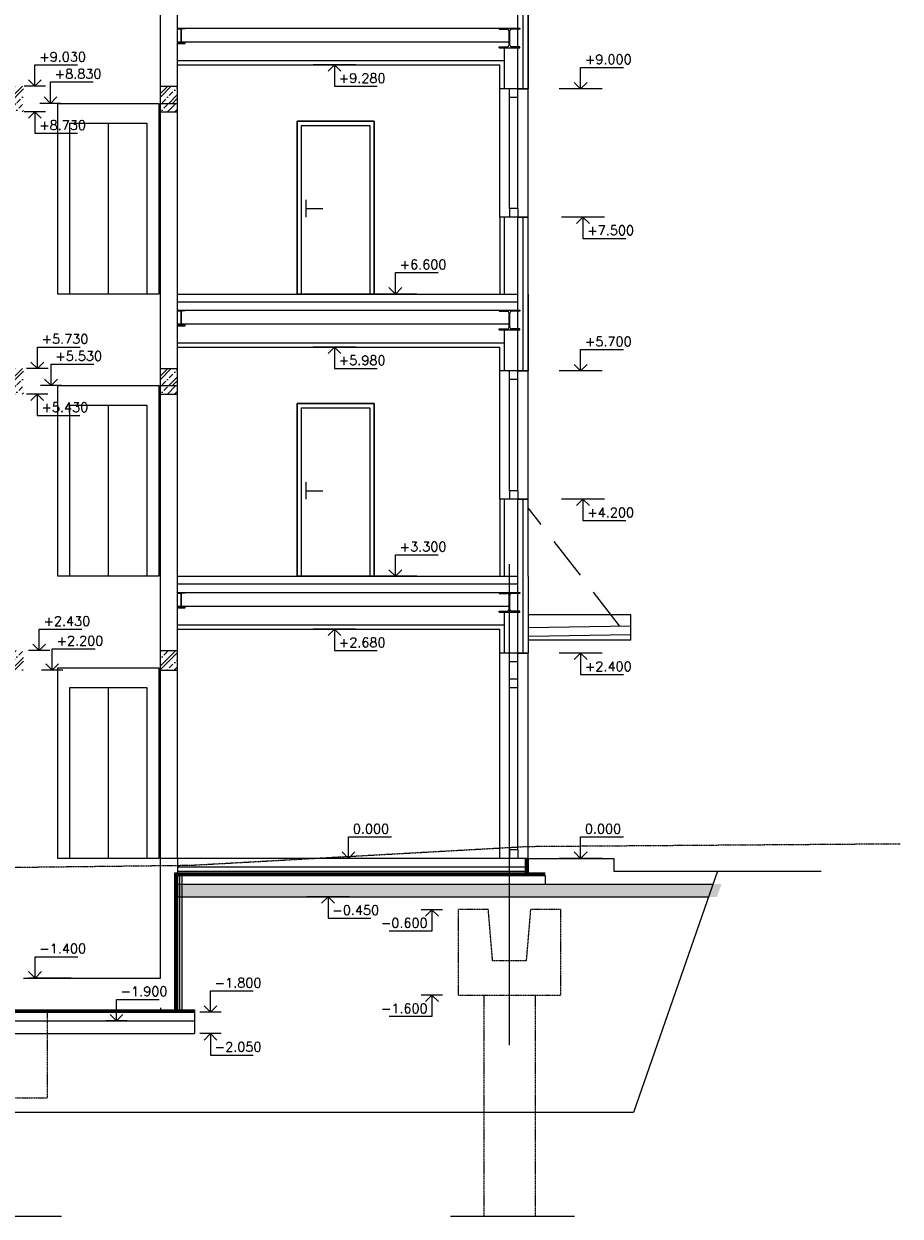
# Model space of a CAD drawing. Header units: millimetres. Extents: x 6435372 to 7248404, y 1559872 to 1886246.
# Tile 15 of 208: x 6662866 to 6673110, y 1568861 to 1582805. Entities that reach past the tile are written whole.
import ezdxf
from ezdxf.enums import TextEntityAlignment as Align

# ---------------------------------------------------------------- set-up
doc = ezdxf.new("R2010")
doc.units = ezdxf.units.MM
for name, pattern in [('DASH', [75, 50, -25]), ('DASHED', [0.75, 0.5, -0.25]), ('IZOLACE_VODOTESNA_0.5', [30, 15, -15])]:
    doc.linetypes.add(name, pattern=pattern)
doc.layers.add('matrice DPS', color=122, linetype='Continuous')
doc.layers.add('pohledy', color=7, linetype='Continuous', lineweight=25)
doc.styles.get("Standard").update_dxf_attribs({"font": 'romans.shx'})
doc.linetypes.add('IZOLACE_POLYSTYREN_EXPANDOVANY', pattern='A,1,[224,CADKON.SHX,S=0.01,R=0,X=-0.5,Y=-1.74],-2', length=3)
doc.linetypes.add('IZOLACE_PROTIOTRESOVA', pattern='A,0.001,[219,CADKON.SHX,S=1,R=0,X=0,Y=0],-1,[219,CADKON.SHX,S=1,R=180,X=1,Y=0],-1', length=2.001)
doc.linetypes.add('IZOLACE_TEPELNA_U', pattern='A,0.00254,-2.54,[216,CADKON.SHX,S=2.54,R=0,X=-2.54,Y=0],-15.24,[216,CADKON.SHX,S=2.54,R=180,X=2.54,Y=0],-2.54', length=20.32254)
doc.linetypes.add('PRERUSENI', pattern='A,60,[100,CADKON.SHX,S=2.5,R=0,X=0,Y=0],-10', length=70)
pattern_1 = [(45, (6565097.95, 1436262.96), (-106.06602, 106.06602), []), (45, (6565140.38, 1436262.96), (-106.06602, 106.06602), []), (45, (6565225.23, 1436262.96), (-63.63961, 148.49242), [60, -30, 0, -30])]

# ---------------------------------------------------------------- blocks, each defined once
blk = doc.blocks.new('*U1163')
at = {"color": 0, "linetype": 'ByBlock', "lineweight": -2}
blk.add_lwpolyline([(-1.5, 1.5), (0, 0), (1.5, 1.5), (0, 0), (0, 5), (10, 5)], dxfattribs=at)
blk = doc.blocks.new('*U1133')
at = {"color": 0, "linetype": 'ByBlock', "lineweight": -2}
blk.add_lwpolyline([(-1.5, 1.5), (0, 0), (1.5, 1.5), (0, 0), (0, 5), (10, 5)], dxfattribs=at)
blk = doc.blocks.new('*U1138')
at = {"color": 0, "linetype": 'ByBlock', "lineweight": -2}
blk.add_lwpolyline([(-1.5, -1.5), (0, 0), (1.5, -1.5), (0, 0), (0, -5), (10, -5)], dxfattribs=at)
blk = doc.blocks.new('*U1124')
at = {"color": 0, "linetype": 'ByBlock', "lineweight": -2}
blk.add_lwpolyline([(-1.5, 1.5), (0, 0), (1.5, 1.5), (0, 0), (0, 5), (10, 5)], dxfattribs=at)
blk = doc.blocks.new('CK_S_EXT_IPEIPE180')
for p, q in [((-45.5, 90), (45.5, 90)), ((-45.5, 90), (-45.5, 82)), ((-45.5, 82), (-11.65, 82)), ((-2.65, -73), (-2.65, 73)), ((2.65, -73), (2.65, 73)), ((45.5, 82), (11.65, 82)), ((45.5, 90), (45.5, 82)), ((-45.5, -90), (-45.5, -82)), ((-45.5, -82), (-11.65, -82)), ((-45.5, -90), (45.5, -90)), ((45.5, -82), (11.65, -82)), ((45.5, -90), (45.5, -82))]:
    blk.add_line(p, q)
for centre, start, end in [((-11.65, 73), 0, 90), ((11.65, 73), 90, 180), ((-11.65, -73), 270, 0), ((11.65, -73), 180, 270)]:
    blk.add_arc(centre, 9, start, end)
blk = doc.blocks.new('*U1156')
at = {"color": 0, "linetype": 'ByBlock', "lineweight": -2}
blk.add_lwpolyline([(-1.5, -1.5), (0, 0), (1.5, -1.5), (0, 0), (0, -5), (10, -5)], dxfattribs=at)
blk = doc.blocks.new('*U1157')
at = {"color": 0, "linetype": 'ByBlock', "lineweight": -2}
blk.add_lwpolyline([(-1.5, -1.5), (0, 0), (1.5, -1.5), (0, 0), (0, -5), (10, -5)], dxfattribs=at)
blk = doc.blocks.new('*U1118')
at = {"layer": 'pohledy'}
for p, q in [((450, 2020), (-450, 2020)), ((-450, 2020), (-450, 0)), ((450, 0), (450, 2020)), ((-450, 0), (450, 0))]:
    blk.add_line(p, q, dxfattribs=at)
blk = doc.blocks.new('*U1158')
at = {"color": 0, "linetype": 'ByBlock', "lineweight": -2}
blk.add_lwpolyline([(-1.5, -1.5), (0, 0), (1.5, -1.5), (0, 0), (0, -5), (10, -5)], dxfattribs=at)
blk = doc.blocks.new('CK_S_EXT_HEAHEA240')
for p, q in [((-120, 115), (120, 115)), ((-120, 115), (-120, 103)), ((-120, 103), (-24.75, 103)), ((-3.75, -82), (-3.75, 82)), ((3.75, -82), (3.75, 82)), ((120, 103), (24.75, 103)), ((120, 115), (120, 103)), ((-120, -115), (-120, -103)), ((-120, -103), (-24.75, -103)), ((-120, -115), (120, -115)), ((120, -103), (24.75, -103)), ((120, -115), (120, -103))]:
    blk.add_line(p, q)
for centre, start, end in [((-24.75, 82), 0, 90), ((24.75, 82), 90, 180), ((-24.75, -82), 270, 0), ((24.75, -82), 180, 270)]:
    blk.add_arc(centre, 21, start, end)
blk = doc.blocks.new('*U1152')
at = {"color": 0, "linetype": 'ByBlock', "lineweight": -2}
blk.add_lwpolyline([(-1.5, -1.5), (0, 0), (1.5, -1.5), (0, 0), (0, -5), (10, -5)], dxfattribs=at)
blk = doc.blocks.new('*U1162')
at = {"color": 0, "linetype": 'ByBlock', "lineweight": -2}
blk.add_lwpolyline([(-1.5, 1.5), (0, 0), (1.5, 1.5), (0, 0), (0, 5), (10, 5)], dxfattribs=at)
blk = doc.blocks.new('*U1123')
at = {"color": 0, "linetype": 'ByBlock', "lineweight": -2}
blk.add_lwpolyline([(-1.5, 1.5), (0, 0), (1.5, 1.5), (0, 0), (0, 5), (10, 5)], dxfattribs=at)
blk = doc.blocks.new('*U1151')
at = {"color": 0, "linetype": 'ByBlock', "lineweight": -2}
blk.add_lwpolyline([(-1.5, -1.5), (0, 0), (1.5, -1.5), (0, 0), (0, -5), (10, -5)], dxfattribs=at)
blk = doc.blocks.new('*U1122')
at = {"color": 0, "linetype": 'ByBlock', "lineweight": -2}
blk.add_lwpolyline([(-1.5, 1.5), (0, 0), (1.5, 1.5), (0, 0), (0, 5), (10, 5)], dxfattribs=at)
blk = doc.blocks.new('*U1161')
at = {"color": 0, "linetype": 'ByBlock', "lineweight": -2}
blk.add_lwpolyline([(-1.5, 1.5), (0, 0), (1.5, 1.5), (0, 0), (0, 5), (10, 5)], dxfattribs=at)
blk = doc.blocks.new('*U1165')
at = {"color": 0, "linetype": 'ByBlock', "lineweight": -2}
blk.add_lwpolyline([(-1.5, -1.5), (0, 0), (1.5, -1.5), (0, 0), (0, -5), (10, -5)], dxfattribs=at)
blk = doc.blocks.new('*U1164')
at = {"color": 0, "linetype": 'ByBlock', "lineweight": -2}
blk.add_lwpolyline([(-1.5, -1.5), (0, 0), (1.5, -1.5), (0, 0), (0, -5), (10, -5)], dxfattribs=at)
blk = doc.blocks.new('*U1174')
at = {"color": 0, "linetype": 'ByBlock', "lineweight": -2}
blk.add_lwpolyline([(-1.5, 1.5), (0, 0), (1.5, 1.5), (0, 0), (0, 5), (10, 5)], dxfattribs=at)
blk = doc.blocks.new('*U1175')
at = {"color": 0, "linetype": 'ByBlock', "lineweight": -2}
blk.add_lwpolyline([(-1.5, 1.5), (0, 0), (1.5, 1.5), (0, 0), (0, 5), (10, 5)], dxfattribs=at)
blk = doc.blocks.new('*U1176')
at = {"color": 0, "linetype": 'ByBlock', "lineweight": -2}
blk.add_lwpolyline([(-1.5, 1.5), (0, 0), (1.5, 1.5), (0, 0), (0, 5), (10, 5)], dxfattribs=at)
blk = doc.blocks.new('*U1177')
at = {"color": 0, "linetype": 'ByBlock', "lineweight": -2}
blk.add_lwpolyline([(-1.5, 1.5), (0, 0), (1.5, 1.5), (0, 0), (0, 5), (10, 5)], dxfattribs=at)
blk = doc.blocks.new('*U1178')
at = {"color": 0, "linetype": 'ByBlock', "lineweight": -2}
blk.add_lwpolyline([(-1.5, 1.5), (0, 0), (1.5, 1.5), (0, 0), (0, 5), (10, 5)], dxfattribs=at)
blk = doc.blocks.new('*U1179')
at = {"color": 0, "linetype": 'ByBlock', "lineweight": -2}
blk.add_lwpolyline([(-1.5, 1.5), (0, 0), (1.5, 1.5), (0, 0), (0, 5), (10, 5)], dxfattribs=at)
blk = doc.blocks.new('*U1183')
at = {"color": 0, "linetype": 'ByBlock', "lineweight": -2}
blk.add_lwpolyline([(-1.5, -1.5), (0, 0), (1.5, -1.5), (0, 0), (0, -5), (10, -5)], dxfattribs=at)
blk = doc.blocks.new('*U1184')
at = {"color": 0, "linetype": 'ByBlock', "lineweight": -2}
blk.add_lwpolyline([(-1.5, -1.5), (0, 0), (1.5, -1.5), (0, 0), (0, -5), (10, -5)], dxfattribs=at)
blk = doc.blocks.new('*U1185')
at = {"color": 0, "linetype": 'ByBlock', "lineweight": -2}
blk.add_lwpolyline([(-1.5, 1.5), (0, 0), (1.5, 1.5), (0, 0), (0, 5), (10, 5)], dxfattribs=at)
blk = doc.blocks.new('*U1186')
at = {"color": 0, "linetype": 'ByBlock', "lineweight": -2}
blk.add_lwpolyline([(-1.5, -1.5), (0, 0), (1.5, -1.5), (0, 0), (0, -5), (10, -5)], dxfattribs=at)
blk = doc.blocks.new('*U1187')
at = {"color": 0, "linetype": 'ByBlock', "lineweight": -2}
blk.add_lwpolyline([(-1.5, 1.5), (0, 0), (1.5, 1.5), (0, 0), (0, 5), (10, 5)], dxfattribs=at)

msp = doc.modelspace()

# ---------------------------------------------------------------- hatches: boundary and pattern name
at = {"layer": 'matrice DPS', "transparency": 33554661}
h = msp.add_hatch(dxfattribs=at)
h.set_pattern_fill('BETON-ZELEZOBETON', color=256, scale=30, style=0)
h.set_pattern_definition([(45, (6565097.95, 1439562.96), (-106.06602, 106.06602), []), (45, (6565140.38, 1439562.96), (-106.06602, 106.06602), []), (45, (6565225.23, 1439562.96), (-63.63961, 148.49242), [60, -30, 0, -30])])
h.paths.add_polyline_path([(6664662.3, 1581875.4), (6664662.3, 1582075.4), (6664462.3, 1582075.4), (6664462.3, 1581875.4)])
h.paths.add_polyline_path([(6662862.3, 1581875.4), (6662862.3, 1582075.4), (6662662.3, 1582075.4), (6662662.3, 1581875.4)])
h = msp.add_hatch(dxfattribs=at)
h.set_pattern_fill('BETON-PROSTY', color=256, scale=30, style=0)
h.set_pattern_definition([(45, (6565097.95, 1439562.96), (-84.85281, 84.85281), []), (45, (6565182.8, 1439562.96), (-42.42641, 127.27922), [60, -30, 0, -30])])
h.paths.add_polyline_path([(6664662.3, 1581875.4), (6664462.3, 1581875.4), (6664462.3, 1581775.4), (6664662.3, 1581775.4)])
h.paths.add_polyline_path([(6662862.3, 1581875.4), (6662662.3, 1581875.4), (6662662.3, 1581775.4), (6662862.3, 1581775.4)])
h = msp.add_hatch(dxfattribs=at)
h.set_pattern_fill('BETON-ZELEZOBETON', color=256, scale=30, style=0)
h.set_pattern_definition(pattern_1)
h.paths.add_polyline_path([(6664662.3, 1578575.4), (6664662.3, 1578775.4), (6664462.3, 1578775.4), (6664462.3, 1578575.4)])
h.paths.add_polyline_path([(6662862.3, 1578575.4), (6662862.3, 1578775.4), (6662662.3, 1578775.4), (6662662.3, 1578575.4)])
h = msp.add_hatch(dxfattribs=at)
h.set_pattern_fill('BETON-PROSTY', color=256, scale=30, style=0)
h.set_pattern_definition([(45, (6565097.95, 1436262.96), (-84.85281, 84.85281), []), (45, (6565182.8, 1436262.96), (-42.42641, 127.27922), [60, -30, 0, -30])])
h.paths.add_polyline_path([(6664662.3, 1578575.4), (6664462.3, 1578575.4), (6664462.3, 1578475.4), (6664662.3, 1578475.4)])
h.paths.add_polyline_path([(6662862.3, 1578575.4), (6662662.3, 1578575.4), (6662662.3, 1578475.4), (6662862.3, 1578475.4)])
h = msp.add_hatch(dxfattribs=at)
h.set_pattern_fill('BETON-ZELEZOBETON', color=256, scale=30, style=0)
h.set_pattern_definition(pattern_1)
h.paths.add_polyline_path([(6662662.3, 1575245.4), (6662862.3, 1575245.4), (6662862.3, 1575475.4), (6662662.3, 1575475.4)])
h.paths.add_polyline_path([(6664462.3, 1575245.4), (6664662.3, 1575245.4), (6664662.3, 1575475.4), (6664462.3, 1575475.4)])
at = {"layer": 'matrice DPS'}
h = msp.add_hatch(dxfattribs=at)
h.set_pattern_fill('AR-CONC', color=256, style=0)
h.set_pattern_definition([(50, (6565097.95, 1436262.96), (182.18467, -15.93909), [19.05, -209.55]), (355, (6565097.95, 1436262.96), (-35.24283, 191.05664), [15.24, -167.64]), (100.451, (6565113.14, 1436261.63), (146.9425, 175.11669), [16.19, -178.09]), (46.1842, (6565097.95, 1436313.76), (271.07904, -42.04233), [28.575, -314.325]), (96.6356, (6565120.54, 1436310.26), (237.40423, 247.42556), [24.285, -267.135]), (351.184, (6565097.95, 1436313.76), (237.4046, 247.4251), [22.86, -251.46]), (21, (6565123.35, 1436301.06), (151.61488, -102.26552), [19.05, -209.55]), (326, (6565123.35, 1436301.06), (61.80203, 184.18797), [15.24, -167.64]), (71.4514, (6565135.99, 1436292.54), (213.41649, 81.92286), [16.19, -178.09]), (37.5, (6565097.95, 1436262.96), (3.088603, 84.55504), [0, -165.608, 0, -170.18, 0, -168.275]), (7.5, (6565097.95, 1436262.96), (66.819663, 100.180575), [0, -97.028, 0, -161.798, 0, -64.135]), (327.5, (6565041.31, 1436262.96), (135.590595, -5.728744), [0, -63.5, 0, -198.12, 0, -262.89]), (317.5, (6565015.91, 1436262.96), (148.12918, 25.42649), [0, -82.55, 0, -131.572, 0, -186.69])])
h.paths.add_polyline_path([(6665905.8, 1572155.4), (6665905.8, 1572485.4), (6666070.8, 1572485.4), (6666070.8, 1572155.4)], flags=24)
h.paths.add_polyline_path([(6668862.3, 1572745.4), (6671021.8, 1572745.4), (6670969.6, 1572595.4), (6668642.3, 1572595.4), (6668642.3, 1572745.4)])
h.paths.add_polyline_path([(6668642.3, 1572595.4), (6668642.3, 1572745.4), (6664662.3, 1572745.4), (6664662.3, 1572595.4)])

# ---------------------------------------------------------------- linework, layer by layer
for p, q in [((6664462.3, 1576345.4), (6664462.3, 1586445.4)), ((6664662.3, 1582325.4), (6664662.3, 1582945.4)), ((6668642.3, 1582045.4), (6668642.3, 1582945.4)), ((6668762.3, 1579645.4), (6668762.3, 1582945.4)), ((6668762.3, 1582945.4), (6668762.3, 1582045.4)), ((6664662.3, 1582755.4), (6668432.3, 1582755.4)), ((6664662.3, 1582595.4), (6668538.6, 1582595.4)), ((6668482.3, 1582525.4), (6668482.3, 1582045.4)), ((6664662.3, 1582375.4), (6668482.3, 1582375.4)), ((6664662.3, 1582325.4), (6668432.3, 1582325.4)), ((6664662.3, 1579645.4), (6664662.3, 1582325.4)), ((6666747.3, 1582325.4), (6666247.3, 1582325.4)), ((6668432.3, 1582045.4), (6668432.3, 1582325.4)), ((6663120, 1582075.4), (6662870, 1582075.4)), ((6664462.3, 1582075.4), (6664662.3, 1582075.4)), ((6668762.3, 1582045.4), (6668432.3, 1582045.4)), ((6668432.3, 1580545.4), (6668432.3, 1582045.4)), ((6668542.3, 1581945.4), (6668542.3, 1582045.4)), ((6668642.3, 1581945.4), (6668642.3, 1582045.4)), ((6668642.3, 1582045.4), (6668762.3, 1582045.4)), ((6668762.3, 1580545.4), (6668762.3, 1582045.4)), ((6669624.8, 1582045.4), (6669124.8, 1582045.4)), ((6668542.3, 1580645.4), (6668542.3, 1581945.4)), ((6668642.3, 1581945.4), (6668542.3, 1581945.4)), ((6668642.3, 1580645.4), (6668642.3, 1581945.4)), ((6663120, 1581775.4), (6662870, 1581775.4)), ((6663301.8, 1581875.4), (6663051.8, 1581875.4)), ((6664462.3, 1581875.4), (6664662.3, 1581875.4)), ((6664462.3, 1581775.4), (6664662.3, 1581775.4)), ((6663852.3, 1581645.4), (6663852.3, 1579645.4)), ((6666162.3, 1580745.4), (6666162.3, 1580545.4)), ((6666162.3, 1580645.4), (6666362.3, 1580645.4)), ((6668642.3, 1580645.4), (6668542.3, 1580645.4)), ((6668542.3, 1580645.4), (6668542.3, 1580545.4)), ((6668642.3, 1580645.4), (6668642.3, 1580545.4)), ((6668762.3, 1580545.4), (6668432.3, 1580545.4)), ((6668432.3, 1580545.4), (6668432.3, 1579645.4)), ((6668482.3, 1580545.4), (6668482.3, 1579645.4)), ((6668642.3, 1579645.4), (6668642.3, 1580545.4)), ((6668642.3, 1580545.4), (6668762.3, 1580545.4)), ((6668762.3, 1579645.4), (6668762.3, 1580545.4)), ((6669652.6, 1580545.4), (6669152.6, 1580545.4)), ((6664462.3, 1576345.4), (6664462.3, 1579645.4)), ((6664662.3, 1579645.4), (6668432.3, 1579645.4)), ((6664662.3, 1576345.4), (6664662.3, 1579645.4)), ((6664662.3, 1579025.4), (6664662.3, 1579645.4)), ((6667459.5, 1579645.4), (6666959.5, 1579645.4)), ((6668432.3, 1579645.4), (6668642.3, 1579645.4)), ((6668642.3, 1578745.4), (6668642.3, 1579645.4)), ((6668762.3, 1576345.4), (6668762.3, 1579645.4)), ((6668762.3, 1579645.4), (6668762.3, 1578745.4)), ((6664662.3, 1579555.4), (6668642.3, 1579555.4)), ((6664662.3, 1579455.4), (6668432.3, 1579455.4)), ((6664662.3, 1579295.4), (6668538.6, 1579295.4)), ((6668482.3, 1579225.4), (6668482.3, 1578745.4)), ((6664662.3, 1579075.4), (6668482.3, 1579075.4)), ((6664662.3, 1579025.4), (6668432.3, 1579025.4)), ((6664662.3, 1576345.4), (6664662.3, 1579025.4)), ((6666747.3, 1579025.4), (6666247.3, 1579025.4)), ((6668432.3, 1578745.4), (6668432.3, 1579025.4)), ((6663148.8, 1578775.4), (6662898.8, 1578775.4)), ((6664462.3, 1578775.4), (6664662.3, 1578775.4)), ((6668762.3, 1578745.4), (6668432.3, 1578745.4)), ((6668432.3, 1577245.4), (6668432.3, 1578745.4)), ((6668542.3, 1578645.4), (6668542.3, 1578745.4)), ((6668642.3, 1578645.4), (6668642.3, 1578745.4)), ((6668642.3, 1578745.4), (6668762.3, 1578745.4)), ((6668762.3, 1577245.4), (6668762.3, 1578745.4)), ((6669624.8, 1578745.4), (6669124.8, 1578745.4)), ((6663309, 1578575.4), (6663059, 1578575.4)), ((6664462.3, 1578575.4), (6664662.3, 1578575.4)), ((6668542.3, 1577345.4), (6668542.3, 1578645.4)), ((6668642.3, 1578645.4), (6668542.3, 1578645.4)), ((6668642.3, 1577345.4), (6668642.3, 1578645.4)), ((6663146.7, 1578475.4), (6662896.7, 1578475.4)), ((6664462.3, 1578475.4), (6664662.3, 1578475.4)), ((6663852.3, 1578345.4), (6663852.3, 1576345.4)), ((6666162.3, 1577445.4), (6666162.3, 1577245.4)), ((6666162.3, 1577345.4), (6666362.3, 1577345.4)), ((6668642.3, 1577345.4), (6668542.3, 1577345.4)), ((6668542.3, 1577345.4), (6668542.3, 1577245.4)), ((6668642.3, 1577345.4), (6668642.3, 1577245.4)), ((6668432.3, 1577245.4), (6668432.3, 1576345.4)), ((6668762.3, 1577245.4), (6668432.3, 1577245.4)), ((6668482.3, 1577245.4), (6668482.3, 1576345.4)), ((6668642.3, 1576345.4), (6668642.3, 1577245.4)), ((6668642.3, 1577245.4), (6668762.3, 1577245.4)), ((6668642.3, 1576345.4), (6668642.3, 1577245.4)), ((6668762.3, 1576345.4), (6668762.3, 1577245.4)), ((6669652.6, 1577245.4), (6669152.6, 1577245.4)), ((6668542.3, 1570861.5), (6668542.3, 1576486.2)), ((6664462.3, 1573045.4), (6664462.3, 1576345.4)), ((6664462.3, 1573045.4), (6664462.3, 1576345.4)), ((6664462.3, 1571645.4), (6664462.3, 1576345.4)), ((6664662.3, 1576345.4), (6668432.3, 1576345.4)), ((6664662.3, 1575725.4), (6664662.3, 1576345.4)), ((6667459.5, 1576345.4), (6666959.5, 1576345.4)), ((6668432.3, 1576345.4), (6668642.3, 1576345.4)), ((6668642.3, 1575445.4), (6668642.3, 1576345.4)), ((6668642.3, 1575445.4), (6668642.3, 1576345.4)), ((6668762.3, 1576345.4), (6668762.3, 1575445.4)), ((6664662.3, 1576255.4), (6668642.3, 1576255.4)), ((6664662.3, 1576155.4), (6668432.3, 1576155.4)), ((6664662.3, 1575995.4), (6668538.6, 1575995.4)), ((6668482.3, 1575925.4), (6668482.3, 1575445.4)), ((6669962.3, 1575895.4), (6668762.3, 1575895.4)), ((6669962.3, 1575595.4), (6669962.3, 1575895.4)), ((6664662.3, 1575775.4), (6668482.3, 1575775.4)), ((6668760.7, 1575745.4), (6669960.7, 1575765.4)), ((6664662.3, 1573045.4), (6664662.3, 1575725.4)), ((6664662.3, 1575725.4), (6668432.3, 1575725.4)), ((6666747.3, 1575725.4), (6666247.3, 1575725.4)), ((6668432.3, 1575445.4), (6668432.3, 1575725.4)), ((6668762.3, 1575645.4), (6669962.3, 1575665.4)), ((6663170.4, 1575475.4), (6662920.4, 1575475.4)), ((6664462.3, 1575475.4), (6664662.3, 1575475.4)), ((6669962.3, 1575595.4), (6668762.3, 1575595.4)), ((6668432.3, 1573045.4), (6668432.3, 1575445.4)), ((6668762.3, 1575445.4), (6668432.3, 1575445.4)), ((6668542.3, 1575345.4), (6668542.3, 1575445.4)), ((6668542.3, 1573145.4), (6668542.3, 1575345.4)), ((6668642.3, 1575345.4), (6668542.3, 1575345.4)), ((6668642.3, 1575345.4), (6668642.3, 1575445.4)), ((6668642.3, 1575445.4), (6668762.3, 1575445.4)), ((6668642.3, 1573145.4), (6668642.3, 1575345.4)), ((6668762.3, 1573045.4), (6668762.3, 1575445.4)), ((6669624.8, 1575445.4), (6669124.8, 1575445.4)), ((6663322.9, 1575245.4), (6663072.9, 1575245.4)), ((6664462.3, 1575245.4), (6664662.3, 1575245.4)), ((6663852.3, 1575045.4), (6663852.3, 1573045.4)), ((6668542.3, 1575145.4), (6668642.3, 1575145.4)), ((6668542.3, 1575045.4), (6668642.3, 1575045.4)), ((6668642.3, 1573145.4), (6668542.3, 1573145.4)), ((6668542.3, 1573145.4), (6668542.3, 1573045.4)), ((6668642.3, 1573145.4), (6668642.3, 1573045.4)), ((6664662.3, 1573045.4), (6664462.3, 1573045.4)), ((6668762.3, 1573045.4), (6664662.3, 1573045.4)), ((6664662.3, 1573045.4), (6664662.3, 1572845.4)), ((6666912.3, 1573045.4), (6666412.3, 1573045.4)), ((6668732.3, 1572875.4), (6668732.3, 1573045.4)), ((6668732.3, 1573045.4), (6668762.3, 1573045.4)), ((6668762.3, 1573045.4), (6668762.3, 1572845.4)), ((6668762.3, 1573045.4), (6669762.3, 1573045.4)), ((6669624.8, 1573045.4), (6669124.8, 1573045.4)), ((6669762.3, 1573045.4), (6669762.3, 1572895.4)), ((6664632.3, 1572875.4), (6668732.3, 1572875.4)), ((6664632.3, 1571275.4), (6664632.3, 1572875.4)), ((6664662.3, 1572945.4), (6668762.3, 1572945.4)), ((6664662.3, 1572945.4), (6668762.3, 1572945.4)), ((6664662.3, 1572845.4), (6668962.3, 1572845.4)), ((6664662.3, 1572845.4), (6664662.3, 1571245.4)), ((6664712.3, 1572845.4), (6664662.3, 1572845.4)), ((6664712.3, 1572845.4), (6664712.3, 1571245.4)), ((6668762.3, 1572875.4), (6668962.3, 1572875.4)), ((6668762.3, 1572865.4), (6668762.3, 1572845.4)), ((6668962.3, 1572845.4), (6668962.3, 1572745.4)), ((6669762.3, 1572895.4), (6672185.5, 1572895.4)), ((6670973.9, 1572895.4), (6669993.3, 1570074.1)), ((6664662.3, 1572745.4), (6668762.3, 1572745.4)), ((6668762.3, 1572745.4), (6670921.8, 1572745.4)), ((6664662.3, 1572595.4), (6670869.6, 1572595.4)), ((6666672.6, 1572595.4), (6666172.6, 1572595.4)), ((6667761.5, 1572445.3), (6667511.5, 1572445.3)), ((6662862.3, 1571645.4), (6664462.3, 1571645.4)), ((6663419.9, 1571645.4), (6662919.9, 1571645.4)), ((6667761.5, 1571445.4), (6667511.5, 1571445.4)), ((6664462.3, 1571295.4), (6664462.3, 1571245.4)), ((6662462.3, 1571145.4), (6664862.3, 1571145.4)), ((6662662.3, 1571245.4), (6664662.3, 1571245.4)), ((6662692.3, 1571275.4), (6664632.3, 1571275.4)), ((6664073.2, 1571145.4), (6663823.2, 1571145.4)), ((6664662.3, 1571275.4), (6664862.3, 1571275.4)), ((6664662.3, 1571275.4), (6664662.3, 1571245.4)), ((6664662.3, 1571245.4), (6664862.3, 1571245.4)), ((6664712.3, 1571245.4), (6664662.3, 1571245.4)), ((6664662.3, 1571245.4), (6664862.3, 1571245.4)), ((6664862.3, 1571275.4), (6664862.3, 1571245.4)), ((6664862.3, 1571245.4), (6664862.3, 1570995.4)), ((6665172.4, 1571245.4), (6664922.4, 1571245.4)), ((6662462.3, 1570995.4), (6664862.3, 1570995.4)), ((6665172.4, 1570995.4), (6664922.4, 1570995.4)), ((6669993.3, 1570074.1), (6648163, 1570074.1))]:
    msp.add_line(p, q, dxfattribs=at)
at = {"layer": 'matrice DPS', "linetype": 'DASH', "ltscale": 10}
msp.add_line((6669830.8, 1575763.2), (6668762.3, 1577145.4), dxfattribs=at)
at = {"layer": 'matrice DPS', "linetype": 'DASHED'}
for p, q in [((6667942.3, 1572445.4), (6667942.3, 1571445.4)), ((6668292.3, 1572445.4), (6667942.3, 1572445.4)), ((6668292.3, 1572445.4), (6668342.3, 1571845.4)), ((6668742.3, 1571845.4), (6668792.3, 1572445.4)), ((6669142.3, 1572445.4), (6668792.3, 1572445.4)), ((6669142.3, 1571445.4), (6669142.3, 1572445.4)), ((6668742.3, 1571845.4), (6668342.3, 1571845.4)), ((6667942.3, 1571445.4), (6669142.3, 1571445.4)), ((6668242.3, 1571445.4), (6668242.3, 1568860.8)), ((6668842.3, 1571445.4), (6668842.3, 1568860.8)), ((6663142.3, 1571245.4), (6662792.3, 1571245.4)), ((6662842.3, 1571245.4), (6663042.3, 1571245.4)), ((6663142.3, 1570245.4), (6663142.3, 1571245.4)), ((6661942.3, 1570245.4), (6663142.3, 1570245.4))]:
    msp.add_line(p, q, dxfattribs=at)
at = {"layer": 'matrice DPS', "linetype": 'PRERUSENI'}
for p, q in [((6661855.5, 1568860.8), (6663304.9, 1568860.8)), ((6667855.5, 1568860.8), (6669304.9, 1568860.8))]:
    msp.add_line(p, q, dxfattribs=at)
at = {"layer": 'matrice DPS', "linetype": 'IZOLACE_POLYSTYREN_EXPANDOVANY', "ltscale": 3}
for points in [[(6668702.3, 1582045.4), (6668702.3, 1582945.4), (6668702.3, 1584595.4)], [(6668702.3, 1578745.4), (6668702.3, 1579645.4), (6668702.3, 1580545.4)], [(6668702.3, 1575445.4), (6668702.3, 1576345.4), (6668702.3, 1577245.4)]]:
    msp.add_lwpolyline(points, dxfattribs=at)
at = {"layer": 'matrice DPS'}
for points in [[(6664442.3, 1579645.4), (6663262.3, 1579645.4), (6663262.3, 1581875.4), (6664442.3, 1581875.4)], [(6664302.3, 1579645.4), (6663402.3, 1579645.4), (6663402.3, 1581645.4), (6664302.3, 1581645.4)], [(6666062.3, 1581665.4), (6666962.3, 1581665.4), (6666962.3, 1579645.4), (6666062.3, 1579645.4)], [(6666112.3, 1581615.4), (6666912.3, 1581615.4), (6666912.3, 1579645.4), (6666112.3, 1579645.4)], [(6664442.3, 1576345.4), (6663262.3, 1576345.4), (6663262.3, 1578575.4), (6664442.3, 1578575.4)], [(6664302.3, 1576345.4), (6663402.3, 1576345.4), (6663402.3, 1578345.4), (6664302.3, 1578345.4)], [(6666062.3, 1578365.4), (6666962.3, 1578365.4), (6666962.3, 1576345.4), (6666062.3, 1576345.4)], [(6666112.3, 1578315.4), (6666912.3, 1578315.4), (6666912.3, 1576345.4), (6666112.3, 1576345.4)], [(6664442.3, 1573045.4), (6663262.3, 1573045.4), (6663262.3, 1575275.4), (6664442.3, 1575275.4)], [(6664302.3, 1573045.4), (6663402.3, 1573045.4), (6663402.3, 1575045.4), (6664302.3, 1575045.4)]]:
    msp.add_lwpolyline(points, close=True, dxfattribs=at)
at = {"layer": 'matrice DPS', "linetype": 'DASHED'}
msp.add_lwpolyline([(6648163, 1572914.7), (6651852.3, 1572914.7), (6658022.3, 1572885.4), (6664824.6, 1572965.4), (6668762.3, 1573185.4), (6673110.2, 1573217.1)], dxfattribs=at)
at = {"layer": 'matrice DPS', "linetype": 'IZOLACE_VODOTESNA_0.5'}
for points in [[(6651837.3, 1573045.4, 30, 30, 0), (6651837.3, 1572860.4, 30, 30, 0), (6662677.3, 1572860.4, 30, 30, 0), (6662677.3, 1571260.4, 30, 30, 0), (6664647.3, 1571260.4, 30, 30, 0), (6664647.3, 1572860.4, 30, 30, 0), (6668747.3, 1572860.4, 30, 30, 0), (6668747.3, 1573045.4, 0, 0, 0)], [(6668762.3, 1572860.4, 30, 30, 0), (6668962.3, 1572860.4, 0, 0, 0)], [(6664662.3, 1571260.4, 30, 30, 0), (6664862.3, 1571260.4, 0, 0, 0)]]:
    msp.add_lwpolyline(points, format="xyseb", dxfattribs=at)
at = {"layer": 'matrice DPS', "linetype": 'IZOLACE_TEPELNA_U', "ltscale": 0.492126}
msp.add_lwpolyline([(6664662.3, 1572895.4), (6668762.3, 1572895.4)], dxfattribs=at)
at = {"layer": 'matrice DPS', "linetype": 'IZOLACE_PROTIOTRESOVA', "ltscale": 2.5}
msp.add_lwpolyline([(6664687.3, 1572845.4), (6664687.3, 1571245.4)], dxfattribs=at)

# ---------------------------------------------------------------- block references
at = {"layer": 'matrice DPS'}
for name, p in [('CK_S_EXT_IPEIPE180', (6664707.8, 1582665.4)), ('CK_S_EXT_HEAHEA240', (6668542.3, 1582640.4)), ('*U1118', (6666512.3, 1579645.4)), ('CK_S_EXT_IPEIPE180', (6664707.8, 1579365.4)), ('CK_S_EXT_HEAHEA240', (6668542.3, 1579340.4)), ('*U1118', (6666512.3, 1576345.4)), ('CK_S_EXT_IPEIPE180', (6664707.8, 1576065.4)), ('CK_S_EXT_HEAHEA240', (6668542.3, 1576040.4))]:
    msp.add_blockref(name, p, dxfattribs=at)
ref = msp.add_blockref('*U1178', (6662995, 1582075.4), dxfattribs=dict(at, xscale=50, yscale=50, zscale=50))
ref.add_attrib('Výška', '+9.030', (6663045, 1582365.4), dxfattribs={"layer": '0', "color": 0, "linetype": 'ByBlock', "lineweight": -2, "height": 110})
ref = msp.add_blockref('*U1122', (6669374.8, 1582045.4), dxfattribs=dict(at, xscale=50, yscale=50, zscale=50))
ref.add_attrib('Výška', '+9.000', (6669424.8, 1582335.4), dxfattribs={"layer": '0', "color": 0, "linetype": 'ByBlock', "lineweight": -2, "height": 110})
ref = msp.add_blockref('*U1158', (6666497.3, 1582325.4), dxfattribs=dict(at, xscale=50, yscale=50, zscale=50))
ref.add_attrib('Výška', '+9.280', (6666547.3, 1582115.4), dxfattribs={"layer": '0', "color": 0, "linetype": 'ByBlock', "lineweight": -2, "height": 110})
ref = msp.add_blockref('*U1179', (6663176.8, 1581875.4), dxfattribs=dict(at, xscale=50, yscale=50, zscale=50))
ref.add_attrib('Výška', '+8.830', (6663226.8, 1582165.4), dxfattribs={"layer": '0', "color": 0, "linetype": 'ByBlock', "lineweight": -2, "height": 110})
ref = msp.add_blockref('*U1183', (6662995, 1581775.4), dxfattribs=dict(at, xscale=50, yscale=50, zscale=50))
ref.add_attrib('Výška', '+8.730', (6663045, 1581565.4), dxfattribs={"layer": '0', "color": 0, "linetype": 'ByBlock', "lineweight": -2, "height": 110})
ref = msp.add_blockref('*U1151', (6669402.6, 1580545.4), dxfattribs=dict(at, xscale=50, yscale=50, zscale=50))
ref.add_attrib('Výška', '+7.500', (6669452.6, 1580335.4), dxfattribs={"layer": '0', "color": 0, "linetype": 'ByBlock', "lineweight": -2, "height": 110})
ref = msp.add_blockref('*U1161', (6667209.5, 1579645.4), dxfattribs=dict(at, xscale=50, yscale=50, zscale=50))
ref.add_attrib('Výška', '+6.600', (6667259.5, 1579935.4), dxfattribs={"layer": '0', "color": 0, "linetype": 'ByBlock', "lineweight": -2, "height": 110})
ref = msp.add_blockref('*U1176', (6663023.8, 1578775.4), dxfattribs=dict(at, xscale=50, yscale=50, zscale=50))
ref.add_attrib('Výška', '+5.730', (6663073.8, 1579065.4), dxfattribs={"layer": '0', "color": 0, "linetype": 'ByBlock', "lineweight": -2, "height": 110})
ref = msp.add_blockref('*U1123', (6669374.8, 1578745.4), dxfattribs=dict(at, xscale=50, yscale=50, zscale=50))
ref.add_attrib('Výška', '+5.700', (6669424.8, 1579035.4), dxfattribs={"layer": '0', "color": 0, "linetype": 'ByBlock', "lineweight": -2, "height": 110})
ref = msp.add_blockref('*U1177', (6663184, 1578575.4), dxfattribs=dict(at, xscale=50, yscale=50, zscale=50))
ref.add_attrib('Výška', '+5.530', (6663234, 1578865.4), dxfattribs={"layer": '0', "color": 0, "linetype": 'ByBlock', "lineweight": -2, "height": 110})
ref = msp.add_blockref('*U1157', (6666497.3, 1579025.4), dxfattribs=dict(at, xscale=50, yscale=50, zscale=50))
ref.add_attrib('Výška', '+5.980', (6666547.3, 1578815.4), dxfattribs={"layer": '0', "color": 0, "linetype": 'ByBlock', "lineweight": -2, "height": 110})
ref = msp.add_blockref('*U1184', (6663021.7, 1578475.4), dxfattribs=dict(at, xscale=50, yscale=50, zscale=50))
ref.add_attrib('Výška', '+5.430', (6663071.7, 1578265.4), dxfattribs={"layer": '0', "color": 0, "linetype": 'ByBlock', "lineweight": -2, "height": 110})
ref = msp.add_blockref('*U1152', (6669402.6, 1577245.4), dxfattribs=dict(at, xscale=50, yscale=50, zscale=50))
ref.add_attrib('Výška', '+4.200', (6669452.6, 1577035.4), dxfattribs={"layer": '0', "color": 0, "linetype": 'ByBlock', "lineweight": -2, "height": 110})
ref = msp.add_blockref('*U1162', (6667209.5, 1576345.4), dxfattribs=dict(at, xscale=50, yscale=50, zscale=50))
ref.add_attrib('Výška', '+3.300', (6667259.5, 1576635.4), dxfattribs={"layer": '0', "color": 0, "linetype": 'ByBlock', "lineweight": -2, "height": 110})
ref = msp.add_blockref('*U1174', (6663045.4, 1575475.4), dxfattribs=dict(at, xscale=50, yscale=50, zscale=50))
ref.add_attrib('Výška', '+2.430', (6663095.4, 1575765.4), dxfattribs={"layer": '0', "color": 0, "linetype": 'ByBlock', "lineweight": -2, "height": 110})
ref = msp.add_blockref('*U1175', (6663197.9, 1575245.4), dxfattribs=dict(at, xscale=50, yscale=50, zscale=50))
ref.add_attrib('Výška', '+2.200', (6663247.9, 1575535.4), dxfattribs={"layer": '0', "color": 0, "linetype": 'ByBlock', "lineweight": -2, "height": 110})
ref = msp.add_blockref('*U1156', (6666497.3, 1575725.4), dxfattribs=dict(at, xscale=50, yscale=50, zscale=50))
ref.add_attrib('Výška', '+2.680', (6666547.3, 1575515.4), dxfattribs={"layer": '0', "color": 0, "linetype": 'ByBlock', "lineweight": -2, "height": 110})
ref = msp.add_blockref('*U1152', (6669374.8, 1575445.4), dxfattribs=dict(at, xscale=50, yscale=50, zscale=50))
ref.add_attrib('Výška', '+2.400', (6669424.8, 1575235.4), dxfattribs={"layer": '0', "color": 0, "linetype": 'ByBlock', "lineweight": -2, "height": 110})
ref = msp.add_blockref('*U1163', (6666662.3, 1573045.4), dxfattribs=dict(at, xscale=50, yscale=50, zscale=50))
ref.add_attrib('Výška', '0.000', (6666712.3, 1573335.4), dxfattribs={"layer": '0', "color": 0, "linetype": 'ByBlock', "lineweight": -2, "height": 110})
ref = msp.add_blockref('*U1124', (6669374.8, 1573045.4), dxfattribs=dict(at, xscale=50, yscale=50, zscale=50))
ref.add_attrib('Výška', '0.000', (6669424.8, 1573335.4), dxfattribs={"layer": '0', "color": 0, "linetype": 'ByBlock', "lineweight": -2, "height": 110})
ref = msp.add_blockref('*U1138', (6666422.6, 1572595.4), dxfattribs=dict(at, xscale=50, yscale=50, zscale=50))
ref.add_attrib('Výška', '-0.450', (6666472.6, 1572385.4), dxfattribs={"layer": '0', "color": 0, "linetype": 'ByBlock', "lineweight": -2, "height": 110})
ref = msp.add_blockref('*U1164', (6667636.5, 1572445.3), dxfattribs=dict(at, xscale=-50, yscale=50, zscale=50))
ref.add_attrib('Výška', '-0.600', dxfattribs={"layer": '0', "color": 0, "linetype": 'ByBlock', "lineweight": -2, "height": 110}).set_placement((6667586.5, 1572235.3), align=Align.RIGHT)
ref = msp.add_blockref('*U1133', (6662997.1, 1571645.4), dxfattribs=dict(at, xscale=50, yscale=50, zscale=50))
ref.add_attrib('Výška', '-1.400', (6663047.1, 1571935.4), dxfattribs={"layer": '0', "color": 0, "linetype": 'ByBlock', "lineweight": -2, "height": 110})
ref = msp.add_blockref('*U1185', (6665047.4, 1571245.4), dxfattribs=dict(at, xscale=50, yscale=50, zscale=50))
ref.add_attrib('Výška', '-1.800', (6665097.4, 1571535.4), dxfattribs={"layer": '0', "color": 0, "linetype": 'ByBlock', "lineweight": -2, "height": 110})
ref = msp.add_blockref('*U1187', (6663948.2, 1571145.4), dxfattribs=dict(at, xscale=50, yscale=50, zscale=50))
ref.add_attrib('Výška', '-1.900', (6663998.2, 1571435.4), dxfattribs={"layer": '0', "color": 0, "linetype": 'ByBlock', "lineweight": -2, "height": 110})
ref = msp.add_blockref('*U1165', (6667636.5, 1571445.4), dxfattribs=dict(at, xscale=-50, yscale=50, zscale=50))
ref.add_attrib('Výška', '-1.600', dxfattribs={"layer": '0', "color": 0, "linetype": 'ByBlock', "lineweight": -2, "height": 110}).set_placement((6667586.5, 1571235.4), align=Align.RIGHT)
ref = msp.add_blockref('*U1186', (6665047.4, 1570995.4), dxfattribs=dict(at, xscale=50, yscale=50, zscale=50))
ref.add_attrib('Výška', '-2.050', (6665097.4, 1570785.4), dxfattribs={"layer": '0', "color": 0, "linetype": 'ByBlock', "lineweight": -2, "height": 110})

doc.saveas('drawing.dxf')
